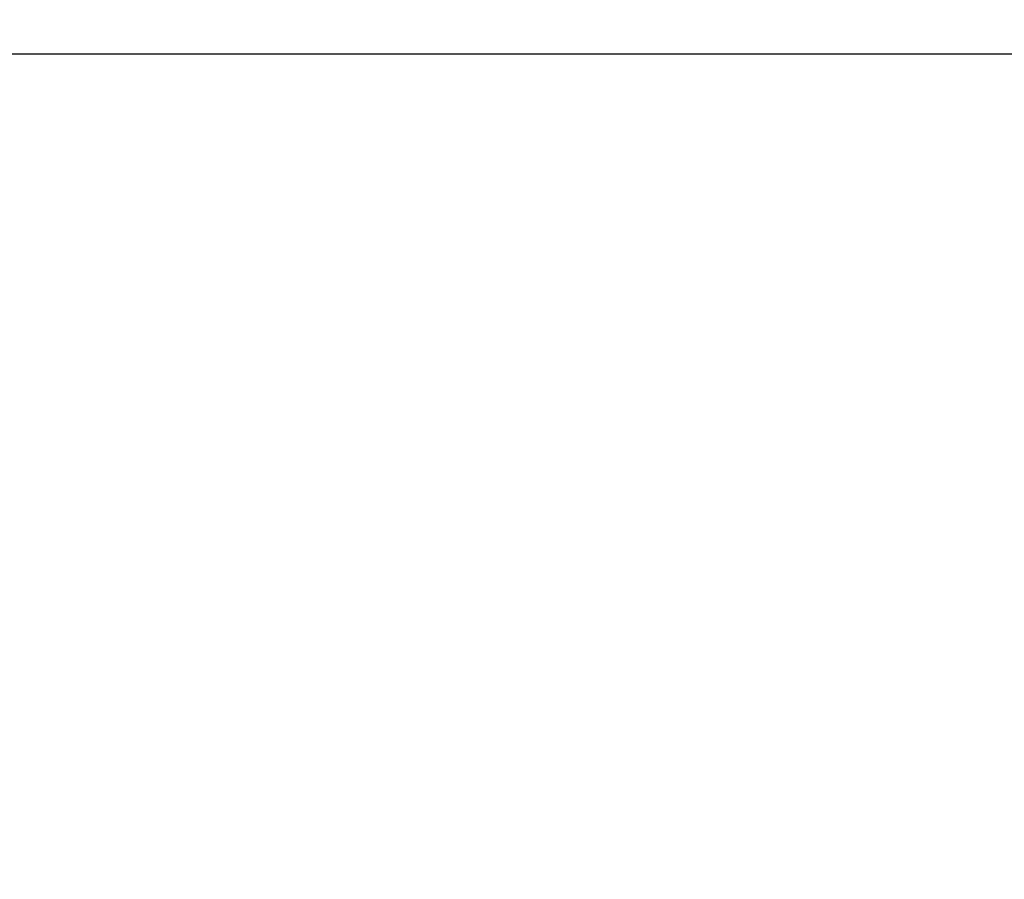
# Model space of a CAD drawing. Extents: x 23 to 1532, y 6 to 258.
# Tile 8 of 15: x 209 to 277, y 140 to 200. Entities that reach past the tile are written whole.
import ezdxf
from ezdxf.enums import TextEntityAlignment as Align

# ---------------------------------------------------------------- set-up
doc = ezdxf.new("R2010")
doc.units = 0
doc.header["$MEASUREMENT"] = 0
doc.layers.add('B_ANNO_DIM', color=7, linetype='Continuous', lineweight=18)
doc.layers.add('B_ANNO_TEXT', color=7, linetype='Continuous', lineweight=18)
doc.styles.add('Annotative', font='calibri.ttf', dxfattribs={"height": 0.0625})
doc.styles.get("Standard").update_dxf_attribs({"font": 'calibri.ttf'})
doc.dimstyles.new('Annotative', dxfattribs={"dimscale": 0, "dimtxt": 0.0625, "dimasz": 0.0625, "dimexe": 0.03125, "dimexo": 0.03125, "dimgap": 0.03125, "dimtad": 1, "dimdec": 3, "dimzin": 3, "dimdsep": 46, "dimlunit": 4, "dimtxsty": 'Standard', "dimblk": 'OPEN30', "dimcen": 0.03125, "dimaunit": 1, "dimadec": 0, "dimazin": 3, "dimtfac": 0.75, "dimtdec": 3, "dimtofl": 0, "dimtmove": 0, "dimatfit": 3, "dimldrblk": 'OPEN30', "dimfxl": 1, "dimtfill": 1, "dimfrac": 1, "dimtolj": 1, "dimtzin": 0, "dimarcsym": 0})

# ---------------------------------------------------------------- blocks, each defined once
blk = doc.blocks.new('_Open30')
at = {"color": 0, "linetype": 'ByBlock', "lineweight": -2}
for p, q in [((-1, 0.268), (0, 0)), ((0, 0), (-1, -0.268)), ((0, 0), (-1, 0))]:
    blk.add_line(p, q, dxfattribs=at)
blk = doc.blocks.new('*D65')
at = {"layer": 'B_ANNO_DIM', "color": 0, "lineweight": -2, "transparency": 16777216}
for p, q in [((145.828, 158.863), (145.828, 192.039)), ((271.828, 158.863), (271.828, 192.039)), ((147.328, 191.289), (270.328, 191.289))]:
    blk.add_line(p, q, dxfattribs=at)
at = {"layer": 'Defpoints', "color": 0, "transparency": 16777216}
for p in [(271.828, 191.289), (145.828, 158.113), (271.828, 158.113)]:
    blk.add_point(p, dxfattribs=at)
at = {"layer": 'B_ANNO_DIM', "color": 0, "lineweight": -2, "transparency": 16777216, "xscale": 1.5, "yscale": 1.5, "zscale": 1.5, "rotation": 180}
blk.add_blockref('_Open30', (145.828, 191.289), dxfattribs=at)
at = {"layer": 'B_ANNO_DIM', "color": 0, "lineweight": -2, "transparency": 16777216, "xscale": 1.5, "yscale": 1.5, "zscale": 1.5}
blk.add_blockref('_Open30', (271.828, 191.289), dxfattribs=at)
blk = doc.blocks.new('INS_G54W_BASE')
at = {"layer": 'B_ANNO_TEXT', "style": 'Annotative'}
for tag, p in [('B#', (173.7177, 58.6811)), ('6LAPLENGTH', (208.6877, 58.68))]:
    blk.add_attdef(tag, text='', height=1.5, dxfattribs=at).set_placement(p, align=Align.MIDDLE_CENTER)
at = {"layer": 'B_ANNO_DIM'}
dim = blk.add_linear_dim(base=(271.8279, 191.2887, 0.8422), p1=(145.8283, 158.1127, 0.8422), p2=(271.8279, 158.1127, 0.8422), text=' ', dimstyle='Annotative', dxfattribs=at)
dim.commit()
dim.dimension.update_dxf_attribs({"geometry": '*D65', "text_midpoint": (208.8281, 191.2887, 0.8422)})

msp = doc.modelspace()

# ---------------------------------------------------------------- block references
msp.add_blockref('INS_G54W_BASE', (22.505, 6))

doc.saveas('drawing.dxf')
